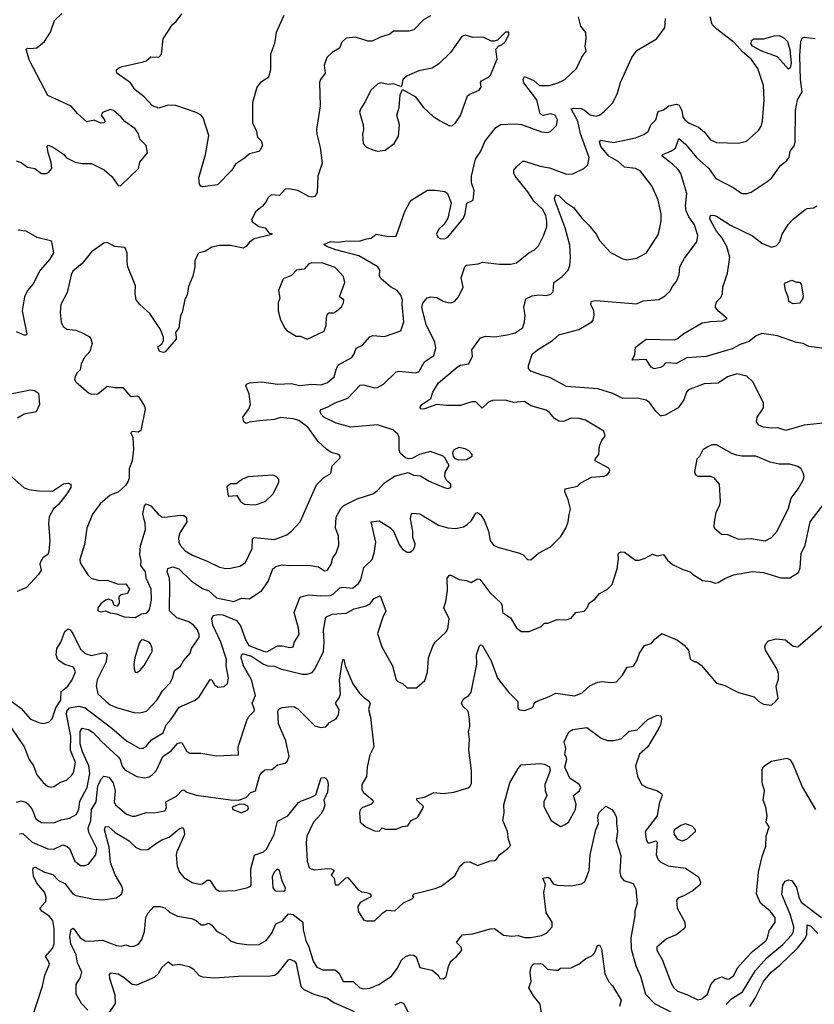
# Model space of a CAD drawing. Extents: x 1921360 to 2014538, y 768294 to 907744.
# Tile 255 of 256: x 1967606 to 1972690, y 845639 to 851937. Entities that reach past the tile are written whole.
import ezdxf

# ---------------------------------------------------------------- set-up
doc = ezdxf.new("R2010")
doc.units = 0

msp = doc.modelspace()

# ---------------------------------------------------------------- linework, layer by layer
at = {"layer": '0CON10XD'}
for points in [[(1967584.2, 851034.2), (1967615, 851023.3), (1967655, 850994), (1967702.5, 850985), (1967745, 850953.8), (1967775, 850953.3), (1967790.7, 850959.3), (1967811.2, 850985), (1967808.1, 851025), (1967786.9, 851085), (1967782, 851125), (1967787, 851133), (1967815, 851124), (1967885.8, 851075.8), (1967905, 851054), (1967960, 851025), (1968006.1, 851016.1), (1968065, 851017.5), (1968145.8, 850975.8), (1968195, 850933.3), (1968235, 850876.7), (1968250, 850875), (1968366.9, 850985), (1968374.4, 851025.6), (1968423.3, 851085), (1968415, 851132.5), (1968375, 851172.5), (1968365, 851207.5), (1968345, 851238.8), (1968278.8, 851285), (1968255, 851313.8), (1968205, 851356.7), (1968185, 851361.2), (1968135, 851342.5), (1968126.7, 851325), (1968148.8, 851295), (1968151.2, 851285), (1968143.9, 851276.1), (1968124.4, 851274.4), (1968083, 851293), (1968035, 851283.3), (1967976.7, 851335), (1967934.2, 851384.2), (1967785, 851451.2), (1967667.5, 851675), (1967646.2, 851745), (1967655, 851753.8), (1967673.1, 851753.1), (1967715, 851757.5), (1967765, 851796.7), (1967803, 851857), (1967829.1, 851930.9), (1967875, 851975.7)], [(1970235, 851961.4), (1970190, 851935), (1970127.3, 851872.7), (1970095, 851863.3), (1969997.7, 851862.3), (1969973.3, 851845), (1969915, 851825.7), (1969861.1, 851798.9), (1969835, 851799.4), (1969755, 851825.7), (1969695, 851818.8), (1969666.4, 851793.6), (1969652.5, 851755), (1969605, 851726.2), (1969571.2, 851695), (1969554.2, 851645), (1969559.2, 851595), (1969531.1, 851555), (1969524.4, 851535), (1969527.5, 851385), (1969504.2, 851235), (1969506, 851204), (1969529, 851119), (1969540.9, 851019.1), (1969513.6, 850936.4), (1969508.9, 850831.1), (1969495, 850806), (1969475, 850800.6), (1969455, 850805.6), (1969385, 850844.4), (1969325, 850855.6), (1969305, 850852), (1969267.3, 850812.7), (1969214.4, 850815.6), (1969192.7, 850797.3), (1969180.5, 850769.5), (1969157.6, 850742.4), (1969115, 850707.5), (1969088.8, 850655), (1969095, 850643.3), (1969135, 850613.8), (1969176.1, 850606.1), (1969201.7, 850571.7), (1969218.3, 850568.3), (1969218.3, 850561.7), (1969105.6, 850534.4), (1969077.1, 850512.9), (1969055, 850486.2), (1969035, 850476.2), (1968955, 850492.2), (1968885, 850491.9), (1968835, 850481.4), (1968795, 850457.1), (1968755, 850445.8), (1968745, 850436), (1968726.7, 850395), (1968726.5, 850355), (1968713.3, 850296.7), (1968685, 850230), (1968677.1, 850175), (1968662.6, 850147.4), (1968645.6, 850064.4), (1968634, 850045), (1968624.2, 849965.8), (1968602, 849935), (1968605.9, 849905.9), (1968605.8, 849894.2), (1968536.8, 849813.2), (1968525, 849808.8), (1968500, 849815), (1968490, 849845), (1968516.7, 849865), (1968526, 849884), (1968526.7, 849905), (1968506.2, 849955), (1968437.9, 850057.9), (1968373.8, 850115), (1968352, 850145), (1968343.9, 850186.1), (1968346.2, 850235), (1968298.1, 850355), (1968292.5, 850385), (1968293.9, 850443.9), (1968283.6, 850473.6), (1968275, 850480), (1968215, 850485.7), (1968165, 850510.8), (1968145, 850506.2), (1968065, 850452.5), (1968005, 850377.5), (1967945, 850329.2), (1967934.2, 850304.2), (1967908.7, 850191.3), (1967868.6, 850115), (1967864.3, 850065), (1967872.1, 850002.1), (1967883.8, 849975), (1967907.5, 849957.5), (1967965, 849950), (1967997.7, 849937.7), (1968049.8, 849909.8), (1968060.8, 849895), (1968068.6, 849865), (1968055.4, 849814.6), (1968020, 849775), (1967999.2, 849735), (1967993.6, 849696.4), (1967972.7, 849677.3), (1967960, 849655), (1967956.2, 849635), (1967965, 849621.2), (1968045, 849550), (1968065, 849542.5), (1968105.9, 849544.1), (1968165, 849593.3), (1968214.2, 849584.2), (1968265, 849583.3), (1968315, 849526.7), (1968355, 849530), (1968365.7, 849525.7), (1968403.8, 849465), (1968408, 849445), (1968380.7, 849309.3), (1968365, 849298), (1968325, 849303.3), (1968316.7, 849295), (1968329.4, 849265), (1968333.2, 849186.8), (1968324.4, 849115), (1968305.5, 849064.5), (1968305.6, 849005), (1968299.4, 848985), (1968281.7, 848958.3), (1968235, 848914.2), (1968185, 848895.6), (1968120.5, 848839.5), (1968072.5, 848775), (1968035.7, 848685), (1968020.3, 848579.7), (1967990, 848485), (1967992.3, 848462.3), (1968040.8, 848385), (1968063.8, 848365), (1968115, 848349.4), (1968165, 848352.9), (1968235, 848326), (1968285, 848328.8), (1968308, 848295), (1968295, 848267.5), (1968255, 848257.5), (1968240, 848245), (1968242.5, 848205), (1968230, 848185), (1968210.7, 848190.7), (1968199.3, 848219.3), (1968175, 848230), (1968155, 848223.3), (1968125, 848200), (1968106.2, 848175), (1968106.4, 848156.4), (1968125, 848148.8), (1968155, 848156.2), (1968185, 848142), (1968225, 848137.5), (1968275, 848116.7), (1968345, 848113.1)], [(1969295.7, 851964.3), (1969247.5, 851855), (1969236.8, 851783.2), (1969210, 851715), (1969210, 851615), (1969199.2, 851575), (1969193.8, 851565), (1969145.8, 851535), (1969124, 851506), (1969095.5, 851405), (1969095.6, 851275), (1969119.3, 851229.3), (1969127.5, 851185), (1969151.4, 851161.4), (1969158.8, 851135), (1969145, 851102), (1969135, 851094.4), (1969075, 851079.4), (1969045, 851050), (1968987, 851013), (1968962, 850975), (1968870.5, 850879.5), (1968777.5, 850867.5), (1968765, 850872.5), (1968756.7, 850885), (1968752, 850925), (1968794.4, 851075), (1968815.6, 851195.6), (1968779.7, 851309.7), (1968766.2, 851325), (1968735, 851342.9), (1968605, 851387.5), (1968555, 851390.4), (1968495, 851370.8), (1968455.6, 851385.6), (1968403.1, 851443.1), (1968345, 851488.1), (1968313.7, 851533.7), (1968226.2, 851595), (1968225, 851616.2), (1968245, 851631.2), (1968263.8, 851636.2), (1968395, 851666), (1968415.8, 851674.2), (1968445, 851698.8), (1968495, 851697.5), (1968513, 851717), (1968523.3, 851815), (1968584.2, 851905.8), (1968606.7, 851925), (1968643.8, 851975)], [(1967475, 847632.7), (1967613.1, 847533.1), (1967675, 847463.6), (1967735, 847438.5), (1967755, 847434.4), (1967775, 847438.6), (1967795, 847446), (1967812.5, 847465), (1967837.8, 847535), (1967867.9, 847585), (1967870.5, 847639.5), (1967914.6, 847675), (1967941.5, 847715), (1967962.5, 847765), (1967950.9, 847795), (1967893.6, 847813.6), (1967857.3, 847835), (1967846.8, 847846.8), (1967838.1, 847875), (1967842.8, 847915), (1967870, 847955), (1967895, 848024.2), (1967915, 848041.1), (1967928.1, 848035), (1967945, 848011.4), (1967995, 847910.5), (1968025, 847882.8), (1968065, 847869.3), (1968135, 847886.9), (1968154.1, 847884.1), (1968165.4, 847875), (1968157.2, 847825), (1968102, 847715), (1968095.4, 847675.4), (1968106.7, 847625), (1968157.1, 847577.1), (1968184, 847555), (1968225, 847537.7), (1968335, 847505.6), (1968374.4, 847504.4), (1968416, 847514), (1968485, 847586.9), (1968518.6, 847645), (1968568.2, 847695), (1968584.1, 847725.9), (1968596.9, 847775), (1968635, 847802.9), (1968653.7, 847836.3), (1968697.5, 847885), (1968704, 847915), (1968753.1, 847985), (1968753.3, 848005), (1968742.5, 848035), (1968717.3, 848065), (1968688.1, 848085), (1968610.8, 848110.8), (1968563.8, 848155), (1968567.2, 848327.2), (1968563.4, 848365), (1968550.2, 848405), (1968554.5, 848425.5), (1968585, 848437.7), (1968623.8, 848425), (1968705, 848344.5), (1968775, 848298.2), (1968815, 848283.8), (1968865, 848238.2), (1968975, 848215.3), (1969025, 848237.3), (1969075, 848231.9), (1969155.8, 848285), (1969196.5, 848343.5), (1969226, 848424), (1969245, 848439.6), (1969285, 848449.7), (1969335, 848444.7), (1969455, 848448.5), (1969517.6, 848437.6), (1969555, 848412), (1969574.2, 848415.8), (1969597.8, 848455), (1969609.4, 848495), (1969631.5, 848525), (1969648, 848575), (1969646.2, 848635), (1969625.8, 848685), (1969631.1, 848755), (1969659.8, 848810.2), (1969680.6, 848829.4), (1969765, 848871.2), (1969866, 848905), (1969894.5, 848925.5), (1969938.8, 848975), (1970003.4, 849016.6), (1970090.5, 849040.5), (1970125, 849024.2), (1970169.5, 849019.5), (1970225, 848984.2), (1970322.5, 848945), (1970345, 848939.2), (1970365, 848944), (1970363.8, 848965), (1970335, 848993.3), (1970325.7, 849015.7), (1970327, 849043), (1970352.5, 849085), (1970326.7, 849135), (1970315, 849146), (1970235, 849175.7), (1970163.3, 849155), (1970115, 849129.2), (1970095, 849127.5), (1970075, 849134.2), (1970040, 849165), (1970034.3, 849185), (1970034.3, 849265), (1970025, 849286), (1969992.9, 849312.9), (1969895, 849346), (1969725, 849330), (1969630, 849355), (1969551.2, 849395), (1969532, 849415), (1969528.8, 849435), (1969535, 849443.3), (1969572.2, 849457.8), (1969625, 849485.9), (1969705, 849516.9), (1969785, 849600), (1969805, 849601.2), (1969875, 849582.1), (1969895, 849583.8), (1969933.7, 849606.3), (1970015, 849685.4), (1970035, 849688.2), (1970135, 849677.8), (1970159.2, 849685), (1970195, 849748.8), (1970255, 849789.2), (1970268.9, 849835), (1970261.9, 849875), (1970207.3, 849987.3), (1970178.6, 850095), (1970185, 850122.5), (1970212.7, 850157.3), (1970235, 850163.3), (1970275, 850158.8), (1970315.6, 850135.6), (1970345, 850126.9), (1970365, 850125.7), (1970386.7, 850135), (1970413.3, 850165), (1970443.3, 850225), (1970430, 850285), (1970453.9, 850356.1), (1970464.3, 850365.7), (1970540, 850375), (1970565.9, 850385.9), (1970675, 850372.5), (1970745, 850373.8), (1970785, 850381.2), (1970862.5, 850445), (1970899.2, 850465), (1970925, 850490.8), (1970957.9, 850555), (1970977.4, 850612.6), (1970979.4, 850645), (1970971.5, 850685), (1970951.2, 850725), (1970895.2, 850775.2), (1970857.7, 850835), (1970775.3, 850935), (1970766.9, 850955), (1970766.9, 850975), (1970783.6, 850996.4), (1970825, 851030.8), (1970835, 851032.2), (1970935, 851000.4), (1970995, 850988.2), (1971105, 850949.5), (1971145, 850950), (1971215.4, 850984.6), (1971240.9, 851009.1), (1971249.6, 851055), (1971193.1, 851206.9), (1971177.7, 851287.7), (1971133.5, 851366.5), (1971148.5, 851371.5), (1971198, 851368), (1971218.7, 851358.7), (1971255, 851328), (1971295, 851318.8), (1971315, 851325.5), (1971348.4, 851351.6), (1971397.6, 851402.4), (1971428.9, 851461.1), (1971448.7, 851535), (1971522.5, 851695), (1971555, 851739.6), (1971680, 851815), (1971733.3, 851885), (1971737.5, 851945)], [(1967552.9, 847405), (1967633.8, 847285), (1967667.1, 847205), (1967694.6, 847165), (1967715, 847107.1), (1967755, 847057.5), (1967784.6, 847034.6), (1967805, 847028.6), (1967825, 847032.5), (1967861.7, 847058.3), (1967905, 847072.9), (1967938, 847102), (1967949.6, 847120.4), (1967962.4, 847185), (1967930.2, 847265), (1967932.6, 847355), (1967905.4, 847495), (1967907, 847515), (1967925.3, 847534.7), (1967985, 847545.4), (1968025.1, 847535.1), (1968195, 847405.4), (1968289.4, 847325), (1968375, 847275.5), (1968395, 847276.4), (1968415, 847290), (1968448.9, 847331.1), (1968523.6, 847375), (1968542.7, 847427.3), (1968575, 847461.9), (1968625, 847539.4), (1968728, 847585), (1968754.3, 847605), (1968825, 847715.6), (1968835, 847714), (1968855, 847680), (1968875, 847667.5), (1968915, 847672.5), (1968935, 847691.2), (1968941.1, 847725), (1968926.9, 847805), (1968929.2, 847845), (1968892.7, 847955), (1968840.7, 848065), (1968836, 848105), (1968843.8, 848126.2), (1968875, 848133.1), (1968905, 848131), (1968993.4, 848093.4), (1969018.8, 848058.8), (1969052.5, 847965), (1969072.4, 847935), (1969165, 847896.9), (1969186, 847894), (1969255, 847931.9), (1969285, 847932.5), (1969335, 847920.9), (1969355, 847925.8), (1969363.1, 847956.9), (1969394.3, 848005), (1969390, 848045), (1969362, 848145), (1969395.5, 848234.5), (1969404.6, 848245.4), (1969455, 848258.2), (1969528.1, 848251.9), (1969595, 848254.7), (1969614.5, 848265), (1969655, 848303.6), (1969675, 848307.9), (1969735, 848300.5), (1969772, 848328), (1969788.5, 848355), (1969807, 848433), (1969860.6, 848485), (1969874.6, 848525.4), (1969884.6, 848595), (1969854.6, 848725.4), (1969905, 848731.2), (1969977.4, 848687.4), (1969997.8, 848665), (1970036.7, 848575), (1970057.7, 848547.7), (1970085, 848530.6), (1970105, 848530.8), (1970123.8, 848545), (1970134.2, 848565.8), (1970135.8, 848585), (1970122, 848625), (1970121.1, 848665), (1970106.5, 848745), (1970110, 848770), (1970120, 848780), (1970165, 848776.2), (1970285, 848703.3), (1970345, 848687.1), (1970395, 848682.5), (1970445, 848693.3), (1970466, 848705), (1970496, 848734), (1970525, 848781.2), (1970535, 848784), (1970555, 848771.2), (1970576.7, 848735), (1970604.5, 848665), (1970616.9, 848605), (1970637.5, 848575), (1970665, 848562.1), (1970802.5, 848525), (1970827.5, 848515), (1970855, 848483.8), (1970875, 848482.5), (1970925.9, 848524.1), (1971002, 848565), (1971067.9, 848632.1), (1971099.2, 848685), (1971114.1, 848725.9), (1971122, 848772), (1971128.8, 848805), (1971115.7, 848865), (1971094, 848916), (1971095, 848936.7), (1971175, 848953.3), (1971196.4, 848973.6), (1971265, 849010), (1971345, 849016.7), (1971363.9, 849026.1), (1971380, 849045), (1971382.5, 849055), (1971375, 849067.5), (1971287.5, 849115), (1971287.5, 849125), (1971311.2, 849155), (1971315, 849210), (1971330, 849245), (1971352.5, 849275), (1971343.3, 849305), (1971225, 849374.2), (1971185, 849386.7), (1971135, 849387.8), (1971085, 849366), (1971055, 849368.1), (1971027.1, 849385), (1970995, 849424.2), (1970975, 849438.6), (1970875, 849467.9), (1970835, 849494), (1970765, 849488.6), (1970715, 849502.9), (1970630, 849500), (1970605, 849491.2), (1970565, 849451.2), (1970525, 849491.9), (1970497.6, 849492.4), (1970465, 849481.4), (1970425, 849468.1), (1970335, 849468.9), (1970273.7, 849476.3), (1970195, 849448.1), (1970175, 849446.2), (1970166.2, 849455), (1970179.4, 849475), (1970235.6, 849514.4), (1970248.4, 849555), (1970284.4, 849615), (1970405, 849714), (1970426.4, 849726.4), (1970480, 849735), (1970503.3, 849785), (1970497.5, 849825), (1970555, 849902), (1970585, 849912), (1970645, 849909.2), (1970725, 849920.8), (1970775, 849933.8), (1970815, 849958.8), (1970825, 849968.8), (1970836.5, 850005), (1970839.8, 850045), (1970831.2, 850095), (1970845, 850150.5), (1970885, 850171.4), (1970925, 850177.1), (1970975, 850172.5), (1971005, 850181.2), (1971020, 850195), (1971023.8, 850255), (1971076.9, 850293.1), (1971115.6, 850335), (1971125.4, 850364.6), (1971130, 850415), (1971126.4, 850495), (1971095.8, 850605), (1971031.9, 850775), (1971028.2, 850795), (1971035, 850817.1), (1971055, 850811.1), (1971098.6, 850768.6), (1971148.1, 850735), (1971205, 850664.2), (1971245.3, 850625.3), (1971294.6, 850564.6), (1971315.8, 850525), (1971385, 850447.5), (1971465, 850406), (1971491.2, 850401.2), (1971555, 850411.4), (1971616.2, 850445), (1971693.1, 850565), (1971709.4, 850650.6), (1971710.9, 850695), (1971691.3, 850781.3), (1971661.1, 850851.1), (1971650, 850875), (1971575, 850969.2), (1971545, 850985.6), (1971475, 850993.3), (1971435, 851029.5), (1971375, 851064.6), (1971324.2, 851125), (1971314.5, 851155), (1971323.3, 851165), (1971405, 851151.8), (1971545, 851180.8), (1971598.1, 851201.9), (1971627.8, 851222.2), (1971642.9, 851265), (1971676.7, 851295), (1971690.7, 851349.3), (1971725, 851360), (1971760, 851385), (1971807, 851397), (1971825, 851390), (1971842.5, 851355), (1971847.5, 851315), (1971861.2, 851295), (1971890, 851275), (1971948.6, 851248.6), (1971986.6, 851216.6), (1972025, 851169.2), (1972065, 851150.5), (1972204.2, 851145.8), (1972255, 851159.2), (1972333, 851227), (1972349.2, 851255), (1972357.7, 851287.7), (1972368.5, 851425), (1972364.4, 851515), (1972327.5, 851625), (1972285.2, 851685), (1972230.4, 851730.4), (1972178.5, 851788.5), (1972066.9, 851875), (1972036.7, 851905), (1972023.8, 851955)], [(1968345, 848113.1), (1968385, 848136.5), (1968415, 848141.5), (1968425, 848149.4), (1968435.5, 848165), (1968448.8, 848225), (1968446.2, 848295), (1968415.5, 848365), (1968411.5, 848405), (1968380.6, 848445), (1968383.9, 848475), (1968374.2, 848515), (1968379.2, 848570.8), (1968409.8, 848675), (1968407.7, 848715), (1968393.4, 848776.6), (1968403.7, 848826.3), (1968415, 848840), (1968445, 848826.7), (1968490.9, 848775), (1968515, 848758), (1968535, 848755.3), (1968635, 848768.5), (1968655.3, 848765.3), (1968670, 848755), (1968674.5, 848725), (1968631.1, 848655), (1968622.4, 848622.4), (1968624.4, 848595), (1968633.5, 848575), (1968665, 848538.9), (1968711.3, 848511.3), (1968805, 848474.4), (1968884.6, 848434.6), (1968925, 848426.4), (1968955, 848428.8), (1969015, 848440.9), (1969050, 848465), (1969092.1, 848555), (1969095.7, 848614.3), (1969105, 848624.2), (1969235, 848611.5), (1969315, 848642.1), (1969344.4, 848665), (1969400.8, 848725), (1969505, 848960.8), (1969552.2, 849007.8), (1969595.4, 849034.6), (1969605.8, 849084.2), (1969656.2, 849135), (1969656.2, 849145), (1969646.7, 849155), (1969598.3, 849168.3), (1969568.7, 849188.7), (1969515, 849238.6), (1969449.5, 849329.5), (1969392.2, 849372.2), (1969355, 849383.2), (1969275, 849393.3), (1969235, 849380.5), (1969138.4, 849371.6), (1969077.1, 849362.9), (1969055, 849354), (1969040, 849365), (1969034, 849395), (1969072, 849448), (1969081.9, 849475), (1969074.3, 849544.3), (1969053.3, 849595), (1969057.5, 849605), (1969076, 849614), (1969155, 849620), (1969254.6, 849604.6), (1969345, 849610.4), (1969395, 849596.4), (1969475.4, 849605.4), (1969535, 849601.1), (1969575, 849616.7), (1969618.3, 849651.7), (1969632.1, 849705), (1969645, 849728.9), (1969730.6, 849775), (1969744.5, 849795), (1969757.5, 849835), (1969799.2, 849855), (1969845, 849907.8), (1969865, 849916.5), (1969939.3, 849910.7), (1970043.9, 849946.1), (1970062.7, 850005), (1970053.2, 850115), (1970054.5, 850145), (1970045, 850174.2), (1970020, 850205), (1969977.6, 850227.6), (1969918.5, 850278.5), (1969908.6, 850298.6), (1969910.9, 850335), (1969896.9, 850355), (1969775.7, 850425.7), (1969627.5, 850465), (1969570, 850485), (1969551.7, 850498.3), (1969595, 850517.5), (1969645, 850513.3), (1969685, 850520), (1969785, 850521.9), (1969825, 850535.8), (1969855, 850538.8), (1969885.7, 850564.3), (1969965, 850550), (1970015, 850551.2), (1970069.8, 850710.2), (1970101.3, 850768.7), (1970115.6, 850784.4), (1970215, 850846.2), (1970265, 850846), (1970325, 850836.7), (1970342.5, 850825), (1970366.7, 850765), (1970345, 850667.5), (1970320.6, 850629.4), (1970285, 850593.8), (1970272.5, 850565), (1970281.2, 850545), (1970295, 850536.2), (1970325, 850534), (1970344.1, 850545.9), (1970445, 850666.7), (1970456.1, 850696.1), (1970466.4, 850763.6), (1970507, 850783), (1970513.3, 850845), (1970497, 850893), (1970496.7, 850935), (1970521.4, 851045), (1970555.8, 851095), (1970582.4, 851157.6), (1970653, 851247), (1970685, 851265.6), (1970775, 851271.1), (1970815.5, 851265.5), (1970945, 851219.2), (1970985, 851216), (1971005, 851223.8), (1971039.3, 851260.7), (1971046.9, 851295), (1971032.5, 851325), (1971005, 851333.5), (1970955, 851324.3), (1970935.4, 851335.4), (1970914.2, 851425), (1970831.9, 851531.9), (1970827.9, 851555), (1970835, 851572.5), (1970895, 851547.3), (1970932.5, 851515), (1970995, 851516.1), (1971055, 851534), (1971094.4, 851555), (1971167.9, 851625), (1971203.4, 851696.6), (1971230, 851735), (1971224.5, 851765), (1971230.9, 851815), (1971228.5, 851855), (1971195.8, 851895), (1971182, 851955)], [(1969895, 851096.7), (1969945, 851102.5), (1970002.5, 851145), (1970029.3, 851190.7), (1970035.7, 851265), (1970018.8, 851325), (1970033.8, 851375), (1970040, 851455), (1970055, 851490), (1970135, 851446), (1970189.2, 851375), (1970249.8, 851319.8), (1970295, 851289.2), (1970355, 851258), (1970375, 851260.8), (1970395, 851276.2), (1970425.4, 851324.6), (1970471.5, 851448.5), (1970485, 851460.6), (1970545, 851486), (1970557.5, 851505), (1970553.8, 851535), (1970560, 851545), (1970605, 851568.5), (1970617.6, 851582.4), (1970661.2, 851685), (1970652.5, 851747.5), (1970671.7, 851768.3), (1970690, 851775), (1970712.5, 851795), (1970735, 851840), (1970735, 851857.5), (1970715, 851856.7), (1970663.8, 851806.2), (1970641.4, 851798.6), (1970625, 851800), (1970575, 851823.3), (1970552.5, 851825), (1970505, 851823.5), (1970455, 851838.6), (1970435, 851830), (1970363, 851727), (1970285, 851652.5), (1970245, 851627.5), (1970160.3, 851609.7), (1970085, 851578), (1970056.7, 851555), (1970051.7, 851518.3), (1970045, 851510), (1969995.9, 851525.9), (1969965, 851522), (1969915, 851532.9), (1969895, 851524.2), (1969852.5, 851485), (1969818.6, 851415), (1969785.8, 851365), (1969780.8, 851345), (1969803.8, 851265), (1969806.2, 851235), (1969798.8, 851205), (1969804, 851145), (1969825, 851121.2), (1969865, 851103.8), (1969895, 851096.7)], [(1972525, 851620.8), (1972455, 851698.5), (1972355, 851734.2), (1972295, 851768.1), (1972284.1, 851785), (1972290, 851805), (1972305, 851814.4), (1972366.2, 851813.8), (1972433, 851833), (1972465, 851834.4), (1972495, 851821.5), (1972517.9, 851797.9), (1972532.6, 851745), (1972541.1, 851658.9), (1972535, 851628.8), (1972525, 851620.8)], [(1972785, 849360), (1972625, 849342.2), (1972508.3, 849308.3), (1972455.4, 849325.4), (1972413, 849323), (1972365, 849330.8), (1972335, 849344), (1972320, 849365), (1972324.2, 849395), (1972352, 849435), (1972364, 849455), (1972364, 849485), (1972298.8, 849618.8), (1972257, 849657), (1972195, 849672.5), (1972135, 849652.5), (1972075, 849612.1), (1971985, 849607.9), (1971885, 849569.2), (1971871.2, 849555), (1971855.3, 849504.7), (1971819.2, 849455), (1971735, 849407.5), (1971715, 849402), (1971705, 849403.8), (1971675, 849432), (1971635, 849488), (1971615, 849504.2), (1971556.6, 849516.6), (1971465, 849513.3), (1971401.2, 849545), (1971305, 849576.2), (1971105, 849590), (1970998.2, 849648.2), (1970940, 849665), (1970875, 849687.8), (1970860.8, 849705), (1970861.8, 849725), (1970885, 849796.7), (1970918.8, 849825), (1971013.8, 849885), (1971055, 849922), (1971183.3, 849955), (1971266, 850005), (1971275.8, 850015), (1971282.2, 850047.8), (1971278.9, 850075), (1971260.4, 850115), (1971263.9, 850136.1), (1971295, 850141.3), (1971551.2, 850118.8), (1971595, 850139.4), (1971695, 850147.9), (1971735, 850170.8), (1971767.4, 850202.6), (1971783.8, 850235), (1971807, 850263), (1971824.2, 850305.8), (1971829.2, 850355), (1971859.4, 850410.6), (1971937.8, 850515), (1971944.5, 850555.5), (1971923.9, 850625), (1971886.5, 850676.5), (1971870.6, 850715), (1971866.5, 850745), (1971873.2, 850825), (1971835, 850952.5), (1971818.3, 850978.3), (1971782.5, 851012.5), (1971714, 851065), (1971721.2, 851075), (1971775, 851096.9), (1971800.9, 851115), (1971824, 851176), (1971865, 851140), (1971935, 851054.6), (1972014.5, 850985), (1972060.4, 850920.4), (1972175, 850862), (1972225, 850824), (1972260, 850825), (1972285, 850834.2), (1972388.9, 850901.1), (1972415, 850923.8), (1972474, 851005), (1972514, 851035), (1972529.2, 851055), (1972534.6, 851095), (1972558.1, 851125), (1972566.4, 851153.6), (1972570, 851355), (1972581.4, 851425), (1972611.2, 851475), (1972601.4, 851555), (1972597.6, 851705), (1972603.3, 851796.7), (1972612.1, 851817.9), (1972625, 851824.5), (1972695.4, 851815.4)], [(1972738, 849835), (1972655, 849846.2), (1972618.8, 849865), (1972575, 849872.2), (1972455, 849914.8), (1972355, 849929.6), (1972318.5, 849915), (1972272.5, 849877.5), (1972215, 849858.3), (1972165, 849831.2), (1971997.9, 849782.1), (1971875, 849773.2), (1971805, 849737.5), (1971745, 849742.5), (1971733.3, 849736.7), (1971725, 849722.5), (1971705, 849712.5), (1971665, 849703.3), (1971646.7, 849715), (1971613.8, 849763.8), (1971525, 849760), (1971542.5, 849795), (1971545, 849842.5), (1971615, 849893.3), (1971795, 849890), (1971815, 849898.1), (1971855, 849930.5), (1971973, 849997), (1972025, 850007.3), (1972105, 850010), (1972132.5, 850025), (1972079.5, 850069.5), (1972058.6, 850095), (1972057.1, 850105), (1972065, 850131.2), (1972090.9, 850159.1), (1972102.5, 850185), (1972103.6, 850226.4), (1972134.5, 850315), (1972148.2, 850418.2), (1972129.6, 850485), (1972096.3, 850546.3), (1972064.7, 850585), (1972028.9, 850645), (1972021.4, 850665), (1972026, 850684), (1972045, 850686.9), (1972065, 850678.9), (1972152.9, 850622.9), (1972295, 850553.1), (1972355, 850507.8), (1972415, 850482.2), (1972445, 850489.4), (1972470, 850515), (1972484.3, 850565), (1972522.5, 850627.5), (1972556.6, 850663.4), (1972629.5, 850720.5), (1972645, 850730), (1972685, 850734), (1972705, 850746.2)], [(1967595, 850591.9), (1967645, 850585.3), (1967715, 850546.2), (1967802.5, 850525), (1967810, 850515), (1967822, 850445), (1967799.4, 850405), (1967735.7, 850335), (1967692.8, 850247.2), (1967654.7, 850205.3), (1967636.5, 850165), (1967622.5, 850075), (1967650.8, 849925), (1967645, 849918), (1967635, 849918.1), (1967585, 849940)], [(1969445, 849894), (1969553.3, 849945), (1969566.7, 849983.3), (1969567.8, 850035), (1969574.5, 850055.5), (1969585, 850062), (1969615, 850062.5), (1969635, 850074), (1969665, 850100), (1969676.7, 850125), (1969680, 850145), (1969652.5, 850165), (1969685.6, 850255), (1969676.9, 850295), (1969625, 850352.5), (1969545, 850379.4), (1969475, 850381.4), (1969455, 850374.2), (1969425, 850340), (1969375.8, 850334.2), (1969345, 850301.2), (1969291.7, 850278.3), (1969261.4, 850205), (1969270, 850155), (1969260, 850125), (1969258.8, 850075), (1969275, 850017.5), (1969303, 849963), (1969315, 849948.8), (1969375, 849913.3), (1969401.7, 849911.7), (1969445, 849894)], [(1972555, 850119.2), (1972526, 850135), (1972521.9, 850165), (1972505.5, 850205), (1972498.8, 850245), (1972505, 850253.3), (1972545, 850270), (1972575, 850258), (1972595, 850257.5), (1972605, 850244), (1972618.9, 850171.1), (1972615, 850148.8), (1972595, 850124), (1972555, 850119.2)], [(1967515, 849537.3), (1967675, 849568.5), (1967701.2, 849565), (1967725, 849548.6), (1967733.5, 849475), (1967711.2, 849428.8), (1967635, 849412.9), (1967591.7, 849388.3)], [(1970415, 849121.1), (1970465, 849124.5), (1970500, 849145), (1970500.8, 849155), (1970479.8, 849179.8), (1970455, 849191.9), (1970415, 849200), (1970384, 849185), (1970375.8, 849164.2), (1970379.2, 849145), (1970389.7, 849129.7), (1970415, 849121.1)], [(1972375, 848602.9), (1972415.4, 848624.6), (1972452.5, 848665), (1972525, 848813.3), (1972542.6, 848877.4), (1972585.7, 848935), (1972620, 848995), (1972625.7, 849015), (1972619.4, 849039.4), (1972605, 849063.3), (1972585, 849078), (1972533.2, 849093.2), (1972465, 849094.2), (1972407.2, 849107.2), (1972315, 849144.4), (1972225, 849144.3), (1972190.9, 849150.9), (1972161.7, 849161.7), (1972065, 849217.5), (1972035, 849217.5), (1972007.5, 849205), (1971977.5, 849185), (1971956.1, 849143.9), (1971937.5, 849125), (1971923.8, 849045), (1971930, 849025), (1971945, 849016.2), (1972025, 849016.7), (1972045, 849007.5), (1972080, 848965), (1972087.1, 848855), (1972080, 848825), (1972060, 848785), (1972048, 848725), (1972045.9, 848695.9), (1972050.8, 848685), (1972095, 848646.7), (1972135, 848644), (1972205, 848614.4), (1972285, 848618.6), (1972375, 848602.9)], [(1967460, 849095), (1967635, 848942), (1967665, 848931.4), (1967725, 848923.6), (1967815, 848921.9), (1967885, 848968.2), (1967915, 848973.1), (1967933.8, 848965), (1967932.5, 848945), (1967907.8, 848905), (1967855, 848835.6), (1967821.7, 848808.3), (1967795, 848756.2), (1967789.1, 848715), (1967797.6, 848605), (1967791.8, 848535), (1967785, 848515.8), (1967754, 848495), (1967742.8, 848477.2), (1967735.6, 848455), (1967742.5, 848415), (1967725, 848388.8), (1967650, 848305), (1967590.4, 848279.6)], [(1969115, 848834.4), (1969175.5, 848854.5), (1969225, 848901.4), (1969263, 848977), (1969263.8, 848995), (1969246, 849015), (1969224.5, 849024.5), (1969065, 849012.5), (1969031.7, 848998.3), (1968991.7, 848968.3), (1968955, 848967.5), (1968931.7, 848948.3), (1968940, 848890), (1968995, 848892.5), (1969018.8, 848855), (1969045, 848837.5), (1969115, 848834.4)], [(1970084, 847664), (1970145, 847663.3), (1970198.8, 847711.2), (1970215.7, 847764.3), (1970220.6, 847855), (1970249.7, 847930.3), (1970264.4, 847955.6), (1970335, 848022), (1970345, 848040), (1970354.5, 848105), (1970318.9, 848175), (1970333.1, 848215), (1970342.9, 848285), (1970341.1, 848365), (1970355, 848384), (1970365, 848384), (1970416.8, 848356.8), (1970465, 848349.2), (1970495, 848336.2), (1970535, 848360), (1970549.1, 848359.1), (1970613.2, 848273.2), (1970685.6, 848205), (1970693.1, 848185), (1970695.7, 848145.7), (1970745, 848110), (1970785, 848046.7), (1970815, 848023.8), (1970865, 848023.8), (1970942.5, 848055), (1970963, 848077), (1970985, 848076.7), (1971045, 848101.2), (1971101.7, 848098.3), (1971135, 848108.8), (1971164.3, 848145.7), (1971217.3, 848152.7), (1971236, 848175), (1971248.8, 848205), (1971286.7, 848233.3), (1971315, 848266.2), (1971365, 848292), (1971396.8, 848323.2), (1971428.2, 848425), (1971437.3, 848487.3), (1971433.8, 848516.2), (1971437.5, 848525), (1971455, 848533.3), (1971475, 848530), (1971545, 848480), (1971569.3, 848480.7), (1971607, 848493), (1971655, 848517.5), (1971685, 848507.5), (1971725, 848516.7), (1971750.7, 848480.7), (1971781.7, 848451.7), (1971845, 848421.2), (1971895, 848406), (1971909.5, 848389.5), (1971975, 848350), (1972025, 848343.8), (1972055, 848332), (1972075, 848336.2), (1972116.4, 848363.6), (1972173.3, 848385), (1972293.6, 848406.4), (1972365, 848400), (1972475, 848367.3), (1972533.1, 848366.9), (1972588, 848402), (1972598.8, 848431.2), (1972605, 848522.5), (1972630.5, 848575), (1972663.5, 848725), (1972755.3, 848845)], [(1967585, 846932.3), (1967615, 846941.4), (1967645, 846931.6), (1967659.4, 846919.4), (1967685.4, 846885), (1967709.5, 846825), (1967745, 846802.1), (1967825, 846800.4), (1967871.7, 846818.3), (1967925, 846828.8), (1967967.4, 846852.6), (1967984.7, 846885), (1967990.6, 846939.4), (1968036.7, 847025), (1968054.8, 847115), (1968047.8, 847165), (1968007.5, 847255), (1967992.4, 847305), (1967992.4, 847385), (1968005, 847405.8), (1968045, 847397.5), (1968075, 847377.3), (1968129.2, 847319.2), (1968235, 847222.8), (1968249.2, 847205), (1968261.6, 847161.6), (1968278.1, 847138.1), (1968355, 847096.4), (1968405, 847087.5), (1968435, 847093.3), (1968454, 847106), (1968478.2, 847131.8), (1968522.2, 847225), (1968577.5, 847262.5), (1968615, 847307.8), (1968635, 847314.4), (1968645, 847308.9), (1968675, 847256.4), (1968695, 847245.5), (1968765, 847245.9), (1968865, 847228.9), (1969006.2, 847235), (1969004.2, 847285), (1969058.1, 847455), (1969070.9, 847479.1), (1969106.7, 847515), (1969108.8, 847525), (1969093.3, 847565), (1969115.2, 847615), (1969088, 847715), (1969037, 847805), (1969023.5, 847855), (1969024.7, 847875.3), (1969035, 847880.9), (1969088.1, 847865), (1969165, 847815.3), (1969194.2, 847804.2), (1969235, 847802.2), (1969275, 847784.7), (1969415, 847751.1), (1969445, 847750.6), (1969477.8, 847762.2), (1969495, 847782), (1969549.2, 847895), (1969553.8, 847955), (1969548.9, 848031.1), (1969565, 848115.7), (1969605, 848134.7), (1969695, 848141.5), (1969745, 848167.9), (1969822.6, 848187.4), (1969848.5, 848201.5), (1969871.2, 848235), (1969911.7, 848251.7), (1969948.6, 848155), (1969929.2, 848115), (1969895, 848010), (1969922, 847925), (1969990.9, 847805), (1970014.3, 847715), (1970025, 847703.8), (1970055, 847691.2), (1970084, 847664)], [(1967605, 846728.8), (1967625, 846731.8), (1967685, 846676.7), (1967785, 846632.9), (1967825, 846630.5), (1967881.7, 846658.3), (1967909, 846649), (1967924.7, 846634.7), (1967958.6, 846555), (1967995, 846526.9), (1968023.4, 846526.6), (1968045, 846535.7), (1968093.6, 846595), (1968099.2, 846635), (1968048.9, 846738.9), (1968043.8, 846765), (1968061.7, 846815), (1968065.7, 846885), (1968094.8, 846935), (1968105, 847034.4), (1968125, 847077.8), (1968145, 847097.5), (1968175, 847091.5), (1968204.2, 847055), (1968216.6, 847005), (1968211.2, 846935), (1968219.6, 846915), (1968289.2, 846855), (1968325, 846842.2), (1968345, 846842.5), (1968415, 846866.9), (1968465, 846864.6), (1968535, 846877.5), (1968545.6, 846895), (1968541.4, 846935), (1968609.2, 846970.8), (1968645, 847008.8), (1968655, 847010), (1968675.7, 846995.7), (1968733.9, 846976.1), (1968955, 846946.9), (1969005, 846945.7), (1969055, 846962.5), (1969085, 846994), (1969115, 847004), (1969142.5, 847105), (1969156.7, 847125), (1969175, 847139.4), (1969220, 847140), (1969255, 847171.4), (1969305, 847182.5), (1969317, 847193), (1969329.5, 847225), (1969308.5, 847325), (1969262.3, 847432.3), (1969257.9, 847515), (1969262.9, 847527.1), (1969285, 847537.9), (1969345, 847544.5), (1969365, 847541.1), (1969385, 847529.4), (1969495, 847420), (1969531.2, 847408.8), (1969565, 847414.3), (1969588.5, 847441.5), (1969630.5, 847465), (1969645, 847490.8), (1969649.3, 847525), (1969626.4, 847565), (1969650.3, 847599.7), (1969658.4, 847625), (1969652.9, 847712.9), (1969668, 847825), (1969675, 847847.5), (1969680, 847845), (1969688.9, 847805), (1969738, 847688), (1969779.8, 847629.8), (1969809.4, 847599.4), (1969839.8, 847579.8), (1969847.1, 847565), (1969836.5, 847525), (1969850.4, 847475), (1969871.2, 847285), (1969846.9, 847235), (1969829.5, 847155), (1969824.2, 847095.8), (1969795.8, 847044.2), (1969794.3, 847015.7), (1969804.2, 846995), (1969864.2, 846945), (1969868, 846935), (1969855, 846919.2), (1969796.7, 846895), (1969785, 846883.3), (1969778.8, 846865), (1969783.8, 846805), (1969825, 846772), (1969875, 846748), (1969905, 846747.5), (1969925, 846767.5), (1969945, 846760), (1970015, 846758.8), (1970055, 846776.2), (1970088.3, 846781.7), (1970110, 846815), (1970150, 846835), (1970179.2, 846880.8), (1970188.8, 846905), (1970146.7, 846945), (1970147.5, 846955), (1970195.5, 846964.5), (1970255, 846994), (1970315, 846987.1), (1970382.5, 846995), (1970475, 847024.4), (1970488.6, 847035), (1970497.2, 847052.8), (1970497.1, 847135), (1970478.6, 847265), (1970484.3, 847335), (1970477.3, 847382.7), (1970486.7, 847415), (1970484.5, 847465), (1970474.4, 847515), (1970441.1, 847545), (1970432.5, 847565), (1970446, 847594), (1970479.4, 847615), (1970494.4, 847635), (1970530.8, 847815), (1970529.1, 847875), (1970547.7, 847932.3), (1970555, 847938.8), (1970565, 847936.2), (1970621.8, 847835), (1970662.5, 847725), (1970735, 847632.5), (1970793.8, 847575), (1970793.8, 847533.8), (1970805, 847523.3), (1970835, 847518.8), (1970882.5, 847535), (1970892.5, 847545), (1970897.5, 847565), (1970910, 847575), (1970993.1, 847606.9), (1971035, 847630), (1971155, 847613.1), (1971205, 847630.8), (1971255, 847678), (1971305, 847698.8), (1971325, 847703.8), (1971395, 847698), (1971425, 847701.2), (1971461.9, 847745), (1971493.3, 847795), (1971525, 847798.8), (1971535, 847806.2), (1971554.2, 847835), (1971570.8, 847885), (1971603.3, 847935), (1971645, 847946.7), (1971668.8, 847975), (1971715, 848011.2), (1971815, 847968), (1971856.8, 847936.8), (1971883.9, 847903.9), (1971895, 847847.5), (1971925, 847830), (1971935, 847830), (1971965, 847808.8), (1972065, 847693.3), (1972118.7, 847678.7), (1972156.9, 847656.9), (1972205, 847632.5), (1972305, 847606), (1972335, 847576), (1972365, 847558.8), (1972416.7, 847553.3), (1972443, 847577), (1972457.5, 847595), (1972445.9, 847674.1), (1972461.7, 847718.3), (1972460.6, 847755), (1972450, 847785), (1972377.1, 847905), (1972374.2, 847925), (1972380, 847945), (1972395.8, 847964.2), (1972445, 847977.1), (1972505, 847969.4), (1972555, 847930), (1972585, 847926.2), (1972745, 848063.8)], [(1968355, 847761.2), (1968375, 847773.8), (1968403, 847807), (1968452.9, 847895), (1968452.3, 847917.7), (1968442, 847945), (1968433.3, 847955), (1968395, 847971.2), (1968382.3, 847967.7), (1968370.9, 847949.1), (1968342.9, 847855), (1968336, 847815), (1968338, 847785), (1968344.2, 847764.2), (1968355, 847761.2)], [(1967685, 845553.3), (1967751.9, 845755), (1967765.7, 845825), (1967795.5, 845895), (1967791.1, 845915), (1967770, 845945), (1967815, 845995.8), (1967825.9, 846025), (1967826.2, 846125), (1967817.5, 846175), (1967795, 846202.5), (1967746.9, 846235), (1967734.3, 846255), (1967772.9, 846297.1), (1967774.7, 846325), (1967765, 846356.9), (1967716, 846415), (1967695, 846459.2), (1967689.6, 846500.4), (1967695, 846514), (1967705, 846515.6), (1967764.7, 846484.7), (1967818.4, 846468.4), (1967855, 846430.8), (1967895, 846411.5), (1967945, 846345.6), (1967965, 846334.5), (1968080.9, 846310.9), (1968137.2, 846307.2), (1968225, 846320.8), (1968260, 846345), (1968265.6, 846374.4), (1968259.1, 846395), (1968217.2, 846467.2), (1968186.2, 846546.2), (1968178.9, 846645), (1968148.9, 846755), (1968155, 846776.2), (1968175, 846773.8), (1968217.4, 846737.4), (1968305.2, 846685.2), (1968345.7, 846645), (1968383.2, 846626.8), (1968425, 846628.5), (1968475, 846665.3), (1968515, 846692.2), (1968562.3, 846707.7), (1968625, 846761.1), (1968645, 846770), (1968656.9, 846756.9), (1968659.6, 846725), (1968610.5, 846615), (1968607.5, 846595), (1968612.6, 846522.6), (1968628, 846485), (1968655, 846450), (1968709.3, 846419.3), (1968755, 846406.7), (1968775, 846410), (1968805, 846434.2), (1968823.2, 846433.2), (1968858, 846378), (1968885, 846362.7), (1968985, 846367.1), (1969065, 846386.2), (1969082.5, 846395), (1969086.2, 846405), (1969083.8, 846505), (1969107.8, 846592.2), (1969165, 846614.5), (1969185, 846630.6), (1969234.5, 846725), (1969255, 846810), (1969320.8, 846845), (1969390.3, 846929.7), (1969408.6, 846941.4), (1969461.1, 846958.9), (1969500, 846980), (1969535, 847086.7), (1969555, 847090), (1969562.5, 847085), (1969575, 847067.5), (1969578.6, 847045), (1969575.8, 846995.8), (1969551.2, 846945), (1969557.8, 846915), (1969549.6, 846885), (1969531.5, 846855), (1969485.3, 846805), (1969443.4, 846715), (1969437.7, 846675), (1969445.3, 846555.3), (1969458.6, 846515), (1969470, 846505), (1969495, 846500), (1969575, 846508.8), (1969600, 846505), (1969617.5, 846495), (1969597.5, 846465), (1969616.7, 846445), (1969624.3, 846404.3), (1969645, 846404), (1969691.9, 846448.1), (1969705, 846450.8), (1969771.2, 846371.2), (1969795, 846358.8), (1969825.3, 846355.3), (1969847.5, 846345), (1969854, 846335), (1969848, 846325), (1969785, 846289.4), (1969770, 846265), (1969772.2, 846235), (1969805, 846180), (1969825, 846174), (1969875, 846173.8), (1969928.8, 846225), (1969955, 846240.8), (1970005, 846236.2), (1970061.7, 846288.3), (1970120, 846315), (1970127.5, 846325), (1970120, 846335), (1970130, 846345), (1970265, 846379.5), (1970302, 846395), (1970389.7, 846460.3), (1970423.3, 846525), (1970452.3, 846547.7), (1970485, 846550), (1970535, 846526.7), (1970615, 846556.7), (1970645, 846560), (1970659.5, 846570.5), (1970675, 846596.2), (1970728.8, 846635), (1970746.2, 846655), (1970732.4, 846692.4), (1970726.4, 846745), (1970696.7, 846815), (1970705.4, 846864.6), (1970703.1, 846915), (1970741.5, 847055), (1970795, 847148), (1970815, 847170), (1970935, 847180), (1970964.3, 847174.3), (1970995, 847157.5), (1970998.8, 847135), (1970993.8, 847115), (1970966.5, 847045), (1970968.8, 847005), (1970978.6, 846975), (1970958.9, 846935), (1970958.9, 846905), (1971006.7, 846815), (1971065, 846776.7), (1971095, 846788.8), (1971116.9, 846803.1), (1971161.8, 846885), (1971166.2, 846916.2), (1971148, 846975), (1971186.9, 847005), (1971196.5, 847025), (1971185.7, 847045), (1971126.2, 847085), (1971093.3, 847155), (1971106.7, 847205), (1971102.5, 847225), (1971093, 847237), (1971100, 847275), (1971088.3, 847318.3), (1971118.3, 847381.7), (1971145, 847396.5), (1971235, 847408.6), (1971325, 847341.4), (1971366.8, 847326.8), (1971405, 847325.7), (1971455, 847336.9), (1971505, 847385.6), (1971555.7, 847394.3), (1971596.2, 847435), (1971625, 847461.2), (1971685, 847488.8), (1971707.5, 847485), (1971711.2, 847465), (1971705.7, 847425), (1971695.7, 847405), (1971624.4, 847285), (1971571.7, 847238.3), (1971544.8, 847165), (1971557.9, 847097.9), (1971584.5, 847045), (1971619.2, 847025), (1971685.6, 847005), (1971714.2, 846985), (1971716.2, 846975), (1971696.5, 846923.5), (1971685, 846845.7), (1971607.8, 846745), (1971614.6, 846694.6), (1971622.5, 846675), (1971630.9, 846670.9), (1971675, 846684.5), (1971685, 846675.7), (1971677.7, 846595), (1971688.3, 846568.3), (1971708.2, 846548.2), (1971755, 846524.7), (1971865, 846510), (1971948.8, 846455), (1971960.8, 846420.8), (1971958.8, 846405), (1971915, 846367.5), (1971855, 846332), (1971820, 846320), (1971808.8, 846305), (1971812.9, 846255), (1971860.6, 846165), (1971864.3, 846135.7), (1971858.6, 846125), (1971806.6, 846083.4), (1971745, 846058.1), (1971682, 846005), (1971682.5, 845985), (1971716.9, 845925), (1971773.5, 845775), (1971791.8, 845745), (1971815, 845722.7), (1971875, 845701.9), (1971945, 845666.9), (1971970, 845675), (1972005.6, 845705), (1972027.8, 845765), (1972055, 845798.9), (1972095, 845815.7), (1972135, 845800), (1972145, 845801.4), (1972175, 845822.9), (1972197.9, 845872.1), (1972253.6, 845935), (1972293.9, 845976.1), (1972378.8, 846045), (1972390.4, 846065), (1972401.1, 846108.9), (1972415, 846130.6), (1972438.5, 846165), (1972438.5, 846195), (1972406.7, 846235), (1972346.2, 846286.2), (1972320.9, 846345), (1972332.2, 846485), (1972355.5, 846584.5), (1972379.3, 846650.7), (1972381.2, 846715), (1972400, 846775), (1972382.5, 846805), (1972387.5, 846845), (1972379.3, 846899.3), (1972362.5, 846945), (1972370, 847005), (1972356.4, 847056.4), (1972356.1, 847143.9), (1972367.5, 847162.5), (1972415.8, 847194.2), (1972515, 847213.3), (1972535, 847203.8), (1972555, 847170), (1972611.2, 847031.2), (1972696.7, 846885)], [(1968040.9, 845600.9), (1968000.8, 845645), (1967967.1, 845705), (1967966, 845765), (1967995, 845810), (1968002.5, 845845), (1967975.7, 845905), (1967967.9, 845955), (1967933.7, 846025), (1967927.1, 846072.9), (1967935, 846116.7), (1967945, 846126), (1967955, 846120.8), (1967992.1, 846065), (1968025, 846045.3), (1968055, 846042.4), (1968135, 846050.4), (1968225, 846014.3), (1968255, 846011.9), (1968285, 846018.9), (1968315, 846009.6), (1968335, 846012.1), (1968365.3, 846024.7), (1968386.2, 846053.8), (1968403.8, 846105), (1968413.6, 846195), (1968426.9, 846225), (1968465, 846265.3), (1968504.6, 846265.4), (1968535, 846256.8), (1968565, 846228.5), (1968615, 846203.6), (1968705, 846187.5), (1968735, 846174.3), (1968767.6, 846147.6), (1968785, 846146.9), (1968815, 846158.9), (1968835, 846144.5), (1968865, 846106.9), (1968919.2, 846079.2), (1968954.3, 846044.3), (1968995, 846030), (1969075, 846018.6), (1969138.1, 846021.9), (1969183, 846047), (1969220, 846095), (1969245, 846153.3), (1969285, 846170), (1969325, 846217.5), (1969355, 846213.8), (1969417.1, 846165), (1969420, 846115), (1969437.3, 846047.3), (1969456.3, 846006.3), (1969483.6, 845915), (1969507.7, 845877.7), (1969545, 845860.5), (1969625, 845860), (1969648.9, 845838.9), (1969676, 845786), (1969738.8, 845785), (1969782, 845745), (1969805, 845737.8), (1969845, 845742.5), (1969903.3, 845765), (1969985, 845819.4), (1970021.7, 845868.3), (1970048.9, 845921.1), (1970075, 845945.7), (1970105, 845955.6), (1970125, 845954.2), (1970143, 845943), (1970165, 845873.8), (1970245, 845858.5), (1970282.5, 845825), (1970294.5, 845804.5), (1970315, 845801.5), (1970335, 845816), (1970348.7, 845881.3), (1970364.6, 845915.4), (1970403.2, 845946.8), (1970434, 845985), (1970431.2, 846005), (1970401.2, 846035), (1970436.4, 846083.6), (1970505, 846089.2), (1970615, 846122), (1970644.1, 846124.1), (1970700.9, 846080.9), (1970755, 846075.4), (1970795, 846078.9), (1970836.4, 846066.4), (1970875, 846066.9), (1970945, 846078.7), (1970976.7, 846093.3), (1971011.5, 846135), (1971012.5, 846165), (1970973.1, 846225), (1970960, 846355), (1970970, 846405), (1970952.5, 846445), (1970985, 846452.5), (1970995, 846446.7), (1971019.1, 846409.1), (1971045, 846400.9), (1971135, 846396.1), (1971199.7, 846410.3), (1971221.8, 846425), (1971249.8, 846495), (1971254.8, 846595.2), (1971292.4, 846755), (1971308.7, 846795), (1971304.8, 846834.8), (1971309.4, 846855), (1971315, 846868.9), (1971355, 846906.2), (1971394.2, 846884.2), (1971412.3, 846862.3), (1971424, 846835), (1971423.1, 846795), (1971431.5, 846745), (1971422.5, 846685), (1971451.7, 846591.7), (1971446.2, 846485), (1971451.8, 846455), (1971470.8, 846430.8), (1971531.7, 846411.7), (1971548.1, 846378.1), (1971556.7, 846283.3), (1971540.8, 846235), (1971540.8, 846205), (1971516, 846065), (1971518, 845995), (1971548.4, 845885), (1971578.3, 845818.3), (1971608.7, 845705), (1971666.9, 845645), (1971790.5, 845580.5)], [(1969025, 846863.8), (1969065, 846884), (1969069.2, 846895), (1969065, 846907.1), (1969045, 846917.1), (1969015, 846920), (1968965, 846900), (1968970, 846885), (1969025, 846863.8)], [(1971845, 846685.6), (1971875, 846694.4), (1971930, 846745), (1971930, 846755), (1971908.3, 846778.3), (1971865, 846793.8), (1971835, 846783.8), (1971794.5, 846755.5), (1971790, 846745), (1971793.3, 846725), (1971815, 846695.8), (1971845, 846685.6)], [(1969295, 846360), (1969245, 846363.3), (1969228.2, 846385), (1969222.7, 846457.3), (1969235, 846486.2), (1969255, 846506.2), (1969265, 846497.5), (1969281.5, 846435), (1969303.3, 846385), (1969302.7, 846367.3), (1969295, 846360)], [(1972125, 845637.8), (1972159.5, 845675), (1972230.8, 845719.2), (1972313.1, 845855), (1972385, 845936.5), (1972487.4, 846022.6), (1972545, 846083.9), (1972556.7, 846105), (1972558.4, 846135), (1972536.2, 846215), (1972482.1, 846342.1), (1972488.3, 846401.7), (1972503.2, 846426.8), (1972525, 846436.4), (1972545, 846431.1), (1972576.2, 846386.2), (1972589.7, 846325), (1972605, 846293.2), (1972735, 846194.3)], [(1972276.4, 845625), (1972312.2, 845677.8), (1972364.7, 845785), (1972414.6, 845845), (1972470.1, 845889.9), (1972581.3, 845998.7), (1972630.7, 846059.3), (1972641.9, 846085), (1972643.3, 846146.7), (1972665, 846141.5), (1972713, 846093)], [(1970946.9, 845565), (1970935, 845640), (1970893.4, 845693.4), (1970864.3, 845745), (1970877.5, 845785), (1970872.3, 845842.3), (1970875, 845870), (1970885, 845890), (1970895, 845897.5), (1970935, 845900), (1970950, 845895), (1970983, 845863), (1971035, 845857.5), (1971051.7, 845858.3), (1971065, 845870), (1971135, 845873.3), (1971185, 845898), (1971225, 845930), (1971269.4, 845950.6), (1971285, 845970), (1971301.8, 846015), (1971315, 846020), (1971328.6, 845995), (1971348.8, 845835), (1971375, 845783.8), (1971397.6, 845757.6), (1971453.8, 845665), (1971443.3, 845625)], [(1968165, 845565.6), (1968218.6, 845645), (1968216.7, 845696.7), (1968182.2, 845805), (1968181.1, 845828.9), (1968189.5, 845840.5), (1968235, 845834.5), (1968275, 845810), (1968325, 845768.2), (1968355, 845764.5), (1968467.2, 845812.8), (1968493, 845837), (1968515, 845875.6), (1968555, 845910), (1968585, 845888.6), (1968625, 845895.6), (1968691.1, 845881.1), (1968715, 845865.7), (1968753.4, 845823.4), (1968775, 845814.6), (1968855, 845807.5), (1969035, 845820.9), (1969195, 845819.3), (1969235, 845825.9), (1969259.7, 845840.3), (1969325, 845924.4), (1969335, 845927.3), (1969364.7, 845914.7), (1969375, 845900), (1969403.7, 845753.7), (1969424.3, 845734.3), (1969486.9, 845705), (1969575, 845679.3), (1969615, 845650), (1969745, 845593.9)], [(1970007.1, 845635), (1970045, 845652.2), (1970063.8, 845643.8), (1970098.5, 845575)]]:
    msp.add_lwpolyline(points, dxfattribs=at)

doc.saveas('drawing.dxf')
